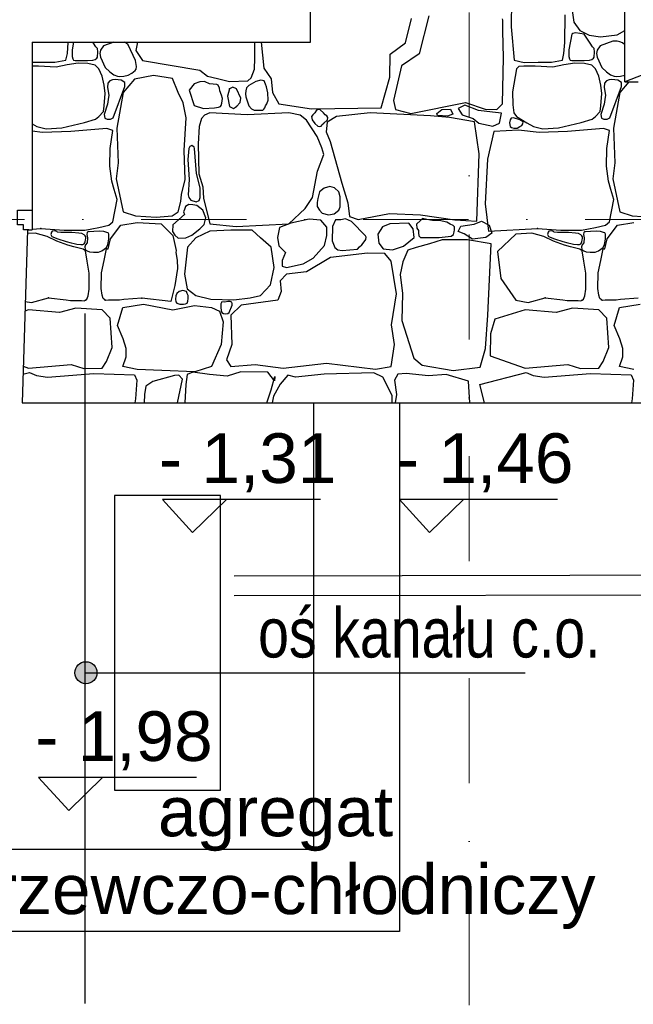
# Model space of a CAD drawing. Header units: millimetres. Extents: x 77315 to 1043159, y -108895 to -47794.
# Tile 24 of 87: x 100610 to 102463, y -107393 to -104418. Entities that reach past the tile are written whole.
import ezdxf

# ---------------------------------------------------------------- set-up
doc = ezdxf.new("R2010")
doc.units = ezdxf.units.MM
doc.header["$MEASUREMENT"] = 0
doc.linetypes.add('Dot & Dashed', pattern=[670.277762, 317.5, -176.388889, 0, -176.388874])
for name, color, linetype in [('_HATCH', 7, 'Continuous'), ('A-DRZWI', 7, 'Continuous'), ('A-WYSOKOSCI', 7, 'Continuous'), ('Koty', 7, 'Continuous'), ('Nowe_0', 7, 'Continuous'), ('Nowe_DRZWI', 7, 'Continuous'), ('Nowe_SCHODY', 7, 'Continuous'), ('opaska', 7, 'Continuous'), ('opisy inne', 7, 'Continuous'), ('OSIE', 7, 'Continuous'), ('podciagi', 7, 'Continuous'), ('SCHODY', 7, 'Continuous'), ('Structural - Bearing', 7, 'Continuous'), ('Structural - Grid', 7, 'Continuous')]:
    doc.layers.add(name, color=color, linetype=linetype)
doc.styles.add('STYL_AUTOMATYCZNY_1', font='arial.ttf')
doc.styles.add('STYL_AUTOMATYCZNY_3', font='arial.ttf', dxfattribs={"width": 0.8})

# ---------------------------------------------------------------- blocks, each defined once
blk = doc.blocks.new('*X25')
at = {"layer": '_HATCH'}
for p, q in [((102095.6, -104358.8), (102094, -104439.7)), ((102277.1, -104382.9), (102283.9, -104424.8)), ((101774.6, -104487.9), (101793.2, -104414)), ((101845.2, -104406.1), (101816.3, -104520.9)), ((102068.6, -104418.9), (102068.4, -104414.9)), ((102069, -104452.8), (102068.6, -104418.9)), ((102256.2, -104486.5), (102257.4, -104402.8)), ((102283.9, -104424.8), (102301.9, -104450)), ((102070.6, -104532.5), (102069, -104452.8)), ((102094, -104439.7), (102102.8, -104539.9)), ((102301.9, -104450), (102330.1, -104464.3)), ((102414.3, -104463.8), (102437.7, -104450)), ((100756.2, -104486.5), (100756.2, -104485.5)), ((100772.7, -104485.5), (100768.3, -104509.2)), ((100832.6, -104488.6), (100830.5, -104485.5)), ((100894.5, -104485.5), (100863.2, -104497)), ((100930.6, -104488), (100924.9, -104485.5)), ((100965.9, -104485.5), (100960.6, -104511.4)), ((101319.6, -104533.9), (101320.1, -104485.5)), ((101339.3, -104485.5), (101347.4, -104564.7)), ((102277.1, -104461.9), (102268.3, -104509.2)), ((102280.3, -104459.8), (102277.1, -104461.9)), ((102288.8, -104457.4), (102280.3, -104459.8)), ((102314.8, -104461.9), (102288.8, -104457.4)), ((102332.6, -104488.6), (102314.8, -104461.9)), ((102330.1, -104464.3), (102364.1, -104469.7)), ((102401.6, -104482.9), (102363.2, -104497)), ((102364.1, -104469.7), (102414.3, -104463.8)), ((102414.2, -104482.4), (102401.6, -104482.9)), ((102422.2, -104484.3), (102414.2, -104482.4)), ((102430.6, -104488), (102422.2, -104484.3)), ((100753.7, -104519.8), (100756.2, -104486.5)), ((100768.3, -104509.2), (100768, -104529.4)), ((100840.2, -104499.4), (100832.6, -104488.6)), ((100844.8, -104504.6), (100840.2, -104499.4)), ((100846.3, -104514.6), (100844.8, -104504.6)), ((100845, -104531), (100846.3, -104514.6)), ((100854.3, -104510.4), (100852.3, -104519.5)), ((100863.2, -104497), (100854.3, -104510.4)), ((100937.5, -104493.6), (100930.6, -104488)), ((100960, -104541.3), (100937.5, -104493.6)), ((100960.6, -104511.4), (100980.8, -104541.1)), ((101728.8, -104521.7), (101774.6, -104487.9)), ((102253.7, -104519.8), (102256.2, -104486.5)), ((102268.3, -104509.2), (102268, -104529.4)), ((102340.2, -104499.4), (102332.6, -104488.6)), ((102344.8, -104504.6), (102340.2, -104499.4)), ((102346.3, -104514.6), (102344.8, -104504.6)), ((102345, -104531), (102346.3, -104514.6)), ((102354.3, -104510.4), (102352.3, -104519.5)), ((102363.2, -104497), (102354.3, -104510.4)), ((102437.5, -104493.6), (102430.6, -104488)), ((102437.5, -104493.8), (102437.5, -104493.6)), ((100715.8, -104546.1), (100749, -104539.9)), ((100749, -104539.9), (100753.7, -104519.8)), ((100768, -104529.4), (100770.6, -104536.5)), ((100770.6, -104536.5), (100772.2, -104540.4)), ((100772.2, -104540.4), (100777.1, -104541.3)), ((100777.1, -104541.3), (100814.8, -104541.3)), ((100814.8, -104541.3), (100830.4, -104540)), ((100830.4, -104540), (100837.6, -104538.2)), ((100837.6, -104538.2), (100843, -104534.3)), ((100843, -104534.3), (100845, -104531)), ((100852.3, -104519.5), (100853.9, -104530.6)), ((100853.9, -104530.6), (100867.7, -104562.6)), ((100962.9, -104559.5), (100960, -104541.3)), ((100980.8, -104541.1), (101154.2, -104570.6)), ((101318.8, -104567.5), (101319.6, -104533.9)), ((101727.2, -104591.5), (101728.8, -104521.7)), ((101816.3, -104520.9), (101762.7, -104556.8)), ((102068.1, -104671.6), (102070.6, -104532.5)), ((102102.8, -104539.9), (102133.2, -104546.8)), ((102215.8, -104546.1), (102249, -104539.9)), ((102249, -104539.9), (102253.7, -104519.8)), ((102268, -104529.4), (102270.6, -104536.5)), ((102270.6, -104536.5), (102272.2, -104540.4)), ((102272.2, -104540.4), (102277.1, -104541.3)), ((102277.1, -104541.3), (102314.8, -104541.3)), ((102314.8, -104541.3), (102330.4, -104540)), ((102330.4, -104540), (102337.6, -104538.2)), ((102337.6, -104538.2), (102343, -104534.3)), ((102343, -104534.3), (102345, -104531)), ((102352.3, -104519.5), (102353.9, -104530.6)), ((102353.9, -104530.6), (102367.7, -104562.6)), ((100647.3, -104546.6), (100675.6, -104546.2)), ((100666.7, -104558.1), (100647.3, -104558.4)), ((100719.7, -104561.4), (100666.7, -104558.1)), ((100675.6, -104546.2), (100715.8, -104546.1)), ((100753, -104554.1), (100719.7, -104561.4)), ((100786.9, -104549.4), (100753, -104554.1)), ((100815.4, -104549.9), (100786.9, -104549.4)), ((100837.4, -104554.8), (100815.4, -104549.9)), ((100849.3, -104566.1), (100837.4, -104554.8)), ((100859.1, -104588.9), (100849.3, -104566.1)), ((100867.7, -104562.6), (100882.4, -104575.3)), ((100948.9, -104579.9), (100959, -104571.7)), ((100959, -104571.7), (100961.8, -104567.3)), ((100961.8, -104567.3), (100962.9, -104559.5)), ((101154.2, -104570.6), (101177.1, -104588.8)), ((101308.8, -104593.7), (101318.8, -104567.5)), ((101347.4, -104564.7), (101368.9, -104596.4)), ((101762.7, -104556.8), (101739.1, -104662.1)), ((102110.6, -104566.1), (102098.6, -104635.9)), ((102116.9, -104559.2), (102110.6, -104566.1)), ((102131.9, -104558.6), (102116.9, -104559.2)), ((102166.7, -104558.1), (102131.9, -104558.6)), ((102133.2, -104546.8), (102175.6, -104546.2)), ((102219.7, -104561.4), (102166.7, -104558.1)), ((102175.6, -104546.2), (102215.8, -104546.1)), ((102253, -104554.1), (102219.7, -104561.4)), ((102286.9, -104549.4), (102253, -104554.1)), ((102315.4, -104549.9), (102286.9, -104549.4)), ((102337.4, -104554.8), (102315.4, -104549.9)), ((102349.3, -104566.1), (102337.4, -104554.8)), ((102359.1, -104588.9), (102349.3, -104566.1)), ((102367.7, -104562.6), (102382.4, -104575.3)), ((100864.7, -104615.6), (100859.1, -104588.9)), ((100881.7, -104602.9), (100876.5, -104610.1)), ((100890.5, -104599.3), (100881.7, -104602.9)), ((100882.4, -104575.3), (100894, -104584.3)), ((100898.4, -104598.3), (100890.5, -104599.3)), ((100894, -104584.3), (100905.3, -104588.5)), ((100916, -104600.2), (100898.4, -104598.3)), ((100905.3, -104588.5), (100912.3, -104589)), ((100912.3, -104589), (100924.4, -104588.1)), ((100927.3, -104607.7), (100916, -104600.2)), ((100956.5, -104597.7), (100922.2, -104638.1)), ((100924.4, -104588.1), (100937, -104585.1)), ((100937, -104585.1), (100948.9, -104579.9)), ((101014.3, -104586.9), (100956.5, -104597.7)), ((101071.2, -104596), (101014.3, -104586.9)), ((101088.2, -104638.1), (101071.2, -104596)), ((101167.4, -104604.3), (101154.1, -104605.3)), ((101170.3, -104605.6), (101167.4, -104604.3)), ((101177.1, -104588.8), (101206.8, -104595.7)), ((101206.8, -104595.7), (101243.5, -104604.1)), ((101243.5, -104604.1), (101298.7, -104602.2)), ((101298.7, -104602.2), (101308.8, -104593.7)), ((101323.2, -104604.2), (101302, -104616.7)), ((101337.8, -104601), (101323.2, -104604.2)), ((101348.1, -104602.4), (101337.8, -104601)), ((101352.3, -104612.5), (101348.1, -104602.4)), ((101368.9, -104596.4), (101373, -104638.1)), ((101701.2, -104683.9), (101727.2, -104591.5)), ((102364.7, -104615.6), (102359.1, -104588.9)), ((102381.7, -104602.9), (102376.5, -104610.1)), ((102390.5, -104599.3), (102381.7, -104602.9)), ((102382.4, -104575.3), (102394, -104584.3)), ((102398.4, -104598.3), (102390.5, -104599.3)), ((102394, -104584.3), (102405.3, -104588.5)), ((102416, -104600.2), (102398.4, -104598.3)), ((102405.3, -104588.5), (102412.3, -104589)), ((102412.3, -104589), (102424.4, -104588.1)), ((102427.3, -104607.7), (102416, -104600.2)), ((102424.4, -104588.1), (102437, -104585.1)), ((102437, -104585.1), (102437.3, -104584.9)), ((100867.8, -104640.9), (100864.7, -104615.6)), ((100876.5, -104610.1), (100875.4, -104622.9)), ((100875.4, -104622.9), (100879.2, -104646.2)), ((100892.5, -104714.5), (100927.1, -104619.4)), ((100927.1, -104619.4), (100927.8, -104612.3)), ((100927.8, -104612.3), (100927.3, -104607.7)), ((101136.5, -104611.3), (101121.2, -104630.7)), ((101121.2, -104630.7), (101136.5, -104676.9)), ((101154.1, -104605.3), (101136.5, -104611.3)), ((101183.5, -104611.3), (101170.3, -104605.6)), ((101205.1, -104613.8), (101183.5, -104611.3)), ((101209.1, -104615.8), (101205.1, -104613.8)), ((101213, -104625), (101209.1, -104615.8)), ((101214.5, -104632.8), (101213, -104625)), ((101219.7, -104646.3), (101214.5, -104632.8)), ((101243, -104627), (101237.6, -104648.9)), ((101253.1, -104621.6), (101243, -104627)), ((101264.8, -104627), (101253.1, -104621.6)), ((101278, -104655.1), (101264.8, -104627)), ((101292.6, -104632.7), (101291.3, -104641.5)), ((101295.2, -104623.8), (101292.6, -104632.7)), ((101302, -104616.7), (101295.2, -104623.8)), ((101355.3, -104620.3), (101352.3, -104612.5)), ((101358.8, -104639.1), (101355.3, -104620.3)), ((102367.8, -104640.9), (102364.7, -104615.6)), ((102376.5, -104610.1), (102375.4, -104622.9)), ((102375.4, -104622.9), (102379.2, -104646.2)), ((102392.5, -104714.5), (102427.1, -104619.4)), ((102449.8, -104605.5), (102422.2, -104638.1)), ((102427.1, -104619.4), (102427.8, -104612.3)), ((102427.8, -104612.3), (102427.3, -104607.7)), ((100865.2, -104677.8), (100867.8, -104640.9)), ((100877.3, -104658.6), (100874.7, -104672.9)), ((100879.2, -104646.2), (100877.3, -104658.6)), ((100922.2, -104638.1), (100902.8, -104745.5)), ((101103.4, -104669.1), (101088.2, -104638.1)), ((101222.3, -104656.3), (101219.7, -104646.3)), ((101220.1, -104670.3), (101222.3, -104656.3)), ((101237.6, -104648.9), (101243, -104680.6)), ((101276, -104668.3), (101278, -104655.1)), ((101291.3, -104641.5), (101292.9, -104651.3)), ((101292.9, -104651.3), (101302, -104678.6)), ((101356, -104672.2), (101359.8, -104661.3)), ((101359.8, -104661.3), (101358.8, -104639.1)), ((101373, -104638.1), (101392.4, -104672)), ((101739.1, -104662.1), (101745.3, -104688.9)), ((102098.6, -104635.9), (102099.1, -104675.5)), ((102365.2, -104677.8), (102367.8, -104640.9)), ((102377.3, -104658.6), (102374.7, -104672.9)), ((102379.2, -104646.2), (102377.3, -104658.6)), ((102422.2, -104638.1), (102402.8, -104745.5)), ((100862.6, -104695.3), (100865.2, -104677.8)), ((100874.7, -104672.9), (100864.5, -104704.3)), ((101112.9, -104714.5), (101103.4, -104669.1)), ((101136.5, -104676.9), (101164.5, -104686.4)), ((101164.5, -104686.4), (101198.4, -104684.4)), ((101198.4, -104684.4), (101210.3, -104682.3)), ((101210.3, -104682.3), (101216.1, -104680)), ((101216.1, -104680), (101217.8, -104676.9)), ((101217.8, -104676.9), (101220.1, -104670.3)), ((101243, -104680.6), (101256, -104686.1)), ((101256, -104686.1), (101264.8, -104680.6)), ((101264.8, -104680.6), (101276, -104668.3)), ((101302, -104678.6), (101309.7, -104686.9)), ((101309.7, -104686.9), (101318.4, -104691.6)), ((101318.4, -104691.6), (101330.8, -104691.7)), ((101330.8, -104691.7), (101344.5, -104691.4)), ((101344.5, -104691.4), (101347.3, -104688.1)), ((101347.3, -104688.1), (101350.3, -104684.1)), ((101350.3, -104684.1), (101352.3, -104678.6)), ((101352.3, -104678.6), (101356, -104672.2)), ((101392.4, -104672), (101491, -104687.3)), ((101491, -104687.3), (101701.2, -104683.9)), ((101506.5, -104691.7), (101501, -104698.8)), ((101511.8, -104689.5), (101506.5, -104691.7)), ((101517.1, -104690.6), (101511.8, -104689.5)), ((101527.8, -104698.8), (101517.1, -104690.6)), ((101745.3, -104688.9), (101790.7, -104701.3)), ((101790.7, -104701.3), (101955.9, -104668.3)), ((101869.5, -104701.7), (101884.7, -104689.4)), ((101884.7, -104689.4), (101911.2, -104688.4)), ((101911.2, -104688.4), (101918, -104703.1)), ((101954.3, -104676.2), (101934.2, -104686.5)), ((101934.2, -104686.5), (101946, -104705.1)), ((101995.6, -104691.9), (101954.3, -104676.2)), ((101955.9, -104668.3), (102015.3, -104688.1)), ((102037.8, -104697.7), (101995.6, -104691.9)), ((102015.3, -104688.1), (102050.8, -104688.9)), ((102050.8, -104688.9), (102068.1, -104671.6)), ((102099.1, -104675.5), (102102.4, -104698.8)), ((102362.6, -104695.3), (102365.2, -104677.8)), ((102374.7, -104672.9), (102364.5, -104704.3)), ((100805.8, -104728.6), (100838.3, -104718.1)), ((100838.3, -104718.1), (100849.3, -104710.3)), ((100849.3, -104710.3), (100862.6, -104695.3)), ((100864.5, -104704.3), (100866.8, -104714.9)), ((100866.8, -104714.9), (100873.9, -104718.7)), ((100873.9, -104718.7), (100884.2, -104718.2)), ((100884.2, -104718.2), (100892.5, -104714.5)), ((101106.7, -104813.2), (101112.9, -104714.5)), ((101159.2, -104716.1), (101152.1, -104740.9)), ((101167.8, -104706.2), (101159.2, -104716.1)), ((101184.3, -104698.8), (101167.8, -104706.2)), ((101296.6, -104705), (101184.3, -104698.8)), ((101422.4, -104698.8), (101296.6, -104705)), ((101456.8, -104706.2), (101422.4, -104698.8)), ((101475.8, -104721.1), (101456.8, -104706.2)), ((101508.4, -104771), (101475.8, -104721.1)), ((101495, -104704.9), (101491.5, -104710.4)), ((101491.5, -104710.4), (101493.3, -104720.8)), ((101493.3, -104720.8), (101501, -104731.8)), ((101501, -104698.8), (101495, -104704.9)), ((101532.4, -104705.3), (101527.8, -104698.8)), ((101527.8, -104731.8), (101539.6, -104720.4)), ((101537.3, -104707.9), (101532.4, -104705.3)), ((101540.4, -104713.2), (101537.3, -104707.9)), ((101566.2, -104710.8), (101538.5, -104727.3)), ((101539.6, -104720.4), (101540.4, -104713.2)), ((101668.1, -104698.8), (101566.2, -104710.8)), ((101850.2, -104707.9), (101668.1, -104698.8)), ((101908.4, -104713.3), (101850.2, -104707.9)), ((101871.9, -104707.1), (101869.5, -104701.7)), ((101901.9, -104709.5), (101871.9, -104707.1)), ((101918, -104703.1), (101901.9, -104709.5)), ((101983, -104726.4), (101908.4, -104713.3)), ((101946, -104705.1), (101978.9, -104715.9)), ((101978.9, -104715.9), (101996.1, -104730.6)), ((102065.2, -104700.7), (102037.8, -104697.7)), ((102058.9, -104730.6), (102065.2, -104700.7)), ((102091.5, -104720.5), (102088.7, -104729.7)), ((102094.3, -104715.4), (102091.5, -104720.5)), ((102101, -104714.3), (102094.3, -104715.4)), ((102120.5, -104720.5), (102101, -104714.3)), ((102102.4, -104698.8), (102110.6, -104710.3)), ((102110.6, -104710.3), (102141.2, -104729.5)), ((102129.9, -104726.5), (102120.5, -104720.5)), ((102305.8, -104728.6), (102338.3, -104718.1)), ((102338.3, -104718.1), (102349.3, -104710.3)), ((102349.3, -104710.3), (102362.6, -104695.3)), ((102364.5, -104704.3), (102366.8, -104714.9)), ((102366.8, -104714.9), (102373.9, -104718.7)), ((102373.9, -104718.7), (102384.2, -104718.2)), ((102384.2, -104718.2), (102392.5, -104714.5)), ((100647.3, -104732.8), (100661.6, -104740.7)), ((100661.6, -104740.7), (100690.1, -104747.3)), ((100690.1, -104747.3), (100736.6, -104744.7)), ((100736.6, -104744.7), (100771.5, -104736.1)), ((100873.3, -104746.3), (100764.6, -104755.7)), ((100771.5, -104736.1), (100805.8, -104728.6)), ((100891.5, -104753.1), (100873.3, -104746.3)), ((100883, -104806.6), (100891.5, -104753.1)), ((100902.8, -104745.5), (100906.9, -104850.7)), ((101152.1, -104740.9), (101149.3, -104792.9)), ((101501, -104731.8), (101510.3, -104739.2)), ((101510.3, -104739.2), (101515, -104740.6)), ((101515, -104740.6), (101519.9, -104739.1)), ((101519.9, -104739.1), (101523.3, -104735.6)), ((101523.3, -104735.6), (101527.8, -104731.8)), ((101538.5, -104727.3), (101535.6, -104756.6)), ((101998, -104823.5), (101983, -104726.4)), ((101996.1, -104730.6), (102039.2, -104739.4)), ((102039.2, -104739.4), (102058.9, -104730.6)), ((102116.5, -104751.6), (102041.8, -104756.1)), ((102088.7, -104729.7), (102091.5, -104740.7)), ((102091.5, -104740.7), (102095.5, -104743.6)), ((102095.5, -104743.6), (102102.2, -104745.2)), ((102102.2, -104745.2), (102112.1, -104745.7)), ((102112.1, -104745.7), (102120.5, -104740.7)), ((102178.7, -104758.5), (102116.5, -104751.6)), ((102120.5, -104740.7), (102126.6, -104737.2)), ((102126.6, -104737.2), (102129.4, -104732.6)), ((102129.4, -104732.6), (102129.9, -104726.5)), ((102141.2, -104729.5), (102161.6, -104740.7)), ((102161.6, -104740.7), (102190.1, -104747.3)), ((102190.1, -104747.3), (102236.6, -104744.7)), ((102236.6, -104744.7), (102271.5, -104736.1)), ((102373.3, -104746.3), (102264.6, -104755.7)), ((102271.5, -104736.1), (102305.8, -104728.6)), ((102391.5, -104753.1), (102373.3, -104746.3)), ((102383, -104806.6), (102391.5, -104753.1)), ((102402.8, -104745.5), (102406.9, -104850.7)), ((100678.7, -104758.5), (100647.3, -104755)), ((100764.6, -104755.7), (100678.7, -104758.5)), ((101522.8, -104804.9), (101508.4, -104771)), ((101535.6, -104756.6), (101547.4, -104785.9)), ((102041.8, -104756.1), (102022.4, -104839)), ((102264.6, -104755.7), (102178.7, -104758.5)), ((100882.1, -104860.8), (100883, -104806.6)), ((101120.4, -104806.6), (101117.3, -104840.2)), ((101123.5, -104800.7), (101120.4, -104806.6)), ((101130.1, -104798.3), (101123.5, -104800.7)), ((101136.4, -104802.5), (101130.1, -104798.3)), ((101138.1, -104806.6), (101136.4, -104802.5)), ((101143.4, -104882.3), (101138.1, -104806.6)), ((101149.3, -104792.9), (101151.3, -104883.3)), ((101528.6, -104824.7), (101522.8, -104804.9)), ((101547.4, -104785.9), (101583.1, -104912.2)), ((102382.1, -104860.8), (102383, -104806.6)), ((101110, -104900.7), (101106.7, -104813.2)), ((101117.3, -104840.2), (101121.9, -104901)), ((101509.6, -104875.5), (101528.6, -104824.7)), ((101990.1, -105026.2), (101998, -104823.5)), ((102022.4, -104839), (102015.9, -104974.7)), ((100888.5, -104906.1), (100882.1, -104860.8)), ((100906.9, -104850.7), (100901.2, -104898.2)), ((102388.5, -104906.1), (102382.1, -104860.8)), ((102406.9, -104850.7), (102401.2, -104898.2)), ((100901.2, -104898.2), (100922.2, -104998.1)), ((101098.9, -104945.7), (101110, -104900.7)), ((101121.9, -104901), (101118.3, -104947)), ((101154.7, -104925.7), (101143.4, -104882.3)), ((101151.3, -104883.3), (101162.5, -104923)), ((101493.9, -104954.7), (101509.6, -104875.5)), ((102401.2, -104898.2), (102422.2, -104998.1)), ((100895.5, -104931.4), (100888.5, -104906.1)), ((100904.4, -104961.4), (100895.5, -104931.4)), ((101154.5, -104954.7), (101154.7, -104925.7)), ((101162.5, -104923), (101164.5, -104957.2)), ((101529.4, -104926.4), (101514.8, -104938.3)), ((101546.4, -104921.5), (101529.4, -104926.4)), ((101560.2, -104925.7), (101546.4, -104921.5)), ((101573.5, -104938.3), (101560.2, -104925.7)), ((101583.1, -104912.2), (101600.4, -104971.7)), ((102395.5, -104931.4), (102388.5, -104906.1)), ((102404.4, -104961.4), (102395.5, -104931.4)), ((100891.5, -105028.7), (100904.4, -104961.4)), ((101096.8, -104967.1), (101098.9, -104945.7)), ((101118.3, -104947), (101120.4, -104954.7)), ((101120.4, -104954.7), (101126.5, -104963.3)), ((101151.6, -104964.1), (101154.5, -104954.7)), ((101164.5, -104957.2), (101184.3, -105034.4)), ((101471.6, -104988.2), (101493.9, -104954.7)), ((101510.1, -104957.8), (101508.2, -104969.9)), ((101514.8, -104938.3), (101510.1, -104957.8)), ((101577.3, -104952.7), (101573.5, -104938.3)), ((101577.8, -104968.3), (101577.3, -104952.7)), ((102391.5, -105028.7), (102404.4, -104961.4)), ((101088.2, -104998.1), (101096.8, -104967.1)), ((101110.3, -104982.5), (101107.3, -104991.5)), ((101120.4, -104975.9), (101110.3, -104982.5)), ((101132.7, -104977.4), (101120.4, -104975.9)), ((101126.5, -104963.3), (101143.1, -104968.4)), ((101144.4, -104979.3), (101132.7, -104977.4)), ((101143.1, -104968.4), (101151.6, -104964.1)), ((101162.8, -104993.1), (101144.4, -104979.3)), ((101422.4, -105034.4), (101471.6, -104988.2)), ((101508.2, -104969.9), (101508, -104982.3)), ((101508, -104982.3), (101514.8, -104993.5)), ((101573.5, -104993.5), (101577.9, -104983.3)), ((101577.9, -104983.3), (101577.8, -104968.3)), ((101600.4, -104971.7), (101606.2, -105012.5)), ((102015.9, -104974.7), (102025.9, -105056.4)), ((100922.2, -104998.1), (100959.4, -105010.9)), ((100959.4, -105010.9), (101022.1, -105014.6)), ((101022.1, -105014.6), (101070, -105010.9)), ((101070, -105010.9), (101088.2, -104998.1)), ((101107.3, -105006.8), (101072.7, -105037.5)), ((101107.3, -104991.5), (101105, -104998.6)), ((101105, -104998.6), (101107.3, -105006.8)), ((101171.7, -105016.5), (101162.8, -104993.1)), ((101167, -105036.6), (101171.7, -105016.5)), ((101484, -105020.8), (101429.1, -105032.4)), ((101519.1, -105023.7), (101484, -105020.8)), ((101514.8, -104993.5), (101523.5, -105002.9)), ((101523.5, -105002.9), (101542.1, -105007.5)), ((101542.1, -105007.5), (101559.8, -105004.1)), ((101559.8, -105004.1), (101573.5, -104993.5)), ((101594.3, -105019.3), (101579.9, -105023)), ((101611.6, -105027.8), (101594.3, -105019.3)), ((101606.2, -105012.5), (101632.2, -105021.2)), ((101632.2, -105021.2), (101726.3, -105003.9)), ((101726.3, -105003.9), (101820, -105007.2)), ((101820, -105007.2), (101923.7, -105022.9)), ((101826, -105018.5), (101820, -105024.1)), ((101839, -105021.5), (101826, -105018.5)), ((102422.2, -104998.1), (102459.4, -105010.9)), ((102459.4, -105010.9), (102521.7, -105014.6)), ((100647.3, -105050.3), (100673.7, -105048.9)), ((100673.7, -105048.9), (100744, -105054.2)), ((100806.8, -105054.2), (100848.5, -105045.9)), ((100848.5, -105045.9), (100878.8, -105038.7)), ((100878.8, -105038.7), (100891.5, -105028.7)), ((100883.7, -105080.1), (100915.2, -105039)), ((100915.2, -105039), (100965.1, -105031.1)), ((100965.1, -105031.1), (101037, -105034.4)), ((101037, -105034.4), (101071.9, -105069.5)), ((101072.7, -105037.5), (101071.7, -105057.8)), ((101129.3, -105068.4), (101153.7, -105049.6)), ((101153.7, -105049.6), (101167, -105036.6)), ((101184.3, -105034.4), (101263.2, -105042.7)), ((101263.2, -105042.7), (101422.4, -105034.4)), ((101394.9, -105046), (101388.6, -105075.9)), ((101429.1, -105032.4), (101394.9, -105046)), ((101537.7, -105045.1), (101519.1, -105023.7)), ((101537.3, -105069.9), (101537.7, -105045.1)), ((101554.4, -105043.1), (101553.8, -105085.6)), ((101563.7, -105022.4), (101554.4, -105043.1)), ((101579.9, -105023), (101563.7, -105022.4)), ((101654.5, -105070.7), (101611.6, -105027.8)), ((101705.7, -105043.9), (101691.9, -105066.2)), ((101727.2, -105034.8), (101705.7, -105043.9)), ((101785, -105032.4), (101727.2, -105034.8)), ((101798.6, -105050.1), (101785, -105032.4)), ((101800.9, -105076.1), (101798.6, -105050.1)), ((101820, -105024.1), (101808.5, -105036)), ((101808.5, -105036), (101809.5, -105047.9)), ((101809.5, -105047.9), (101814.3, -105054.8)), ((101856.8, -105024.4), (101839, -105021.5)), ((101877, -105024.1), (101856.8, -105024.4)), ((101899.9, -105030.1), (101877, -105024.1)), ((101909.7, -105035.6), (101899.9, -105030.1)), ((101919, -105040.1), (101909.7, -105035.6)), ((101922.5, -105044), (101919, -105040.1)), ((101922.6, -105052.5), (101922.5, -105044)), ((101923.7, -105022.9), (101990.1, -105026.2)), ((101934.3, -105057.9), (101942.1, -105041.6)), ((101942.1, -105041.6), (101982.4, -105035.6)), ((101982.4, -105035.6), (102004.1, -105026.6)), ((102004.1, -105026.6), (102028.2, -105038.6)), ((102025.9, -105056.4), (102173.7, -105048.9)), ((102028.2, -105038.6), (102036, -105063.3)), ((102173.7, -105048.9), (102244, -105054.2)), ((102306.8, -105054.2), (102348.5, -105045.9)), ((102348.5, -105045.9), (102378.8, -105038.7)), ((102378.8, -105038.7), (102391.5, -105028.7)), ((102383.7, -105080.1), (102415.2, -105039)), ((102415.2, -105039), (102465.1, -105031.1)), ((100656.8, -105062.9), (100633, -105064.2)), ((100693.1, -105072.7), (100656.8, -105062.9)), ((100721.7, -105087.4), (100693.1, -105072.7)), ((100705.4, -105059.8), (100704.3, -105066.4)), ((100704.3, -105066.4), (100707.1, -105072.7)), ((100708.3, -105056.5), (100705.4, -105059.8)), ((100707.1, -105072.7), (100725.1, -105080.2)), ((100714.3, -105055.9), (100708.3, -105056.5)), ((100718.6, -105056.7), (100714.3, -105055.9)), ((100721.9, -105058.3), (100718.6, -105056.7)), ((100723.6, -105060.2), (100721.9, -105058.3)), ((100734.4, -105061.1), (100723.6, -105060.2)), ((100725.1, -105080.2), (100750.1, -105088.3)), ((100767.6, -105061), (100734.4, -105061.1)), ((100744, -105054.2), (100806.8, -105054.2)), ((100788.8, -105062.9), (100767.6, -105061)), ((100797.2, -105064.3), (100788.8, -105062.9)), ((100804.9, -105067.9), (100797.2, -105064.3)), ((100807.9, -105070.7), (100804.9, -105067.9)), ((100809.8, -105074.4), (100807.9, -105070.7)), ((100808.9, -105083), (100809.3, -105078.6)), ((100809.3, -105078.6), (100809.8, -105074.4)), ((100813.3, -105061), (100812.9, -105067.3)), ((100812.9, -105067.3), (100814.8, -105077.4)), ((100816.4, -105058), (100813.3, -105061)), ((100814.8, -105077.4), (100813.8, -105092.3)), ((100820.1, -105058.4), (100816.4, -105058)), ((100833.4, -105057.4), (100820.1, -105058.4)), ((100852, -105056.6), (100833.4, -105057.4)), ((100864.2, -105057.7), (100852, -105056.6)), ((100873.3, -105061), (100864.2, -105057.7)), ((100877.3, -105061.5), (100873.3, -105061)), ((100879.3, -105066), (100877.3, -105061.5)), ((100877.4, -105109.9), (100883.7, -105080.1)), ((100878.7, -105081), (100879.3, -105066)), ((101071.7, -105057.8), (101078.8, -105068.8)), ((101071.9, -105069.5), (101082.6, -105115.1)), ((101078.8, -105068.8), (101088.8, -105078.3)), ((101088.8, -105078.3), (101111.7, -105076.5)), ((101111.7, -105076.5), (101129.3, -105068.4)), ((101142.2, -105076.5), (101117.1, -105105)), ((101184.3, -105057.1), (101142.2, -105076.5)), ((101247.1, -105053.8), (101184.3, -105057.1)), ((101311.5, -105054.2), (101247.1, -105053.8)), ((101337.1, -105076.5), (101311.5, -105054.2)), ((101369.3, -105105.4), (101337.1, -105076.5)), ((101388.6, -105075.9), (101392, -105100.9)), ((101530.1, -105100.6), (101537.3, -105069.9)), ((101656.1, -105075.1), (101654.5, -105070.7)), ((101655.1, -105082.1), (101656.1, -105075.1)), ((101691.9, -105066.2), (101694.6, -105093)), ((101768.9, -105101.7), (101800.9, -105076.1)), ((101814.3, -105054.8), (101814.1, -105062.1)), ((101814.1, -105062.1), (101815, -105070.5)), ((101815, -105070.5), (101820, -105076.1)), ((101820, -105076.1), (101877, -105076.1)), ((101877, -105076.1), (101913.3, -105071.6)), ((101913.3, -105071.6), (101919.8, -105067.2)), ((101919.8, -105067.2), (101921.7, -105059.2)), ((101921.7, -105059.2), (101922.6, -105052.5)), ((101951.7, -105065.1), (101934.3, -105057.9)), ((101977, -105080.7), (101951.7, -105065.1)), ((102017.3, -105075.9), (101977, -105080.7)), ((102036, -105063.3), (102017.3, -105075.9)), ((102108.2, -105065.6), (102052.7, -105118.4)), ((102156.8, -105062.9), (102108.2, -105065.6)), ((102193.1, -105072.7), (102156.8, -105062.9)), ((102221.7, -105087.4), (102193.1, -105072.7)), ((102205.4, -105059.8), (102204.3, -105066.4)), ((102204.3, -105066.4), (102207.1, -105072.7)), ((102208.3, -105056.5), (102205.4, -105059.8)), ((102207.1, -105072.7), (102225.1, -105080.2)), ((102214.3, -105055.9), (102208.3, -105056.5)), ((102218.6, -105056.7), (102214.3, -105055.9)), ((102221.9, -105058.3), (102218.6, -105056.7)), ((102223.6, -105060.2), (102221.9, -105058.3)), ((102234.4, -105061.1), (102223.6, -105060.2)), ((102225.1, -105080.2), (102250.1, -105088.3)), ((102267.6, -105061), (102234.4, -105061.1)), ((102244, -105054.2), (102306.8, -105054.2)), ((102288.8, -105062.9), (102267.6, -105061)), ((102297.2, -105064.3), (102288.8, -105062.9)), ((102304.9, -105067.9), (102297.2, -105064.3)), ((102307.9, -105070.7), (102304.9, -105067.9)), ((102309.8, -105074.4), (102307.9, -105070.7)), ((102308.9, -105083), (102309.3, -105078.6)), ((102309.3, -105078.6), (102309.8, -105074.4)), ((102313.3, -105061), (102312.9, -105067.3)), ((102312.9, -105067.3), (102314.8, -105077.4)), ((102316.4, -105058), (102313.3, -105061)), ((102314.8, -105077.4), (102313.8, -105092.3)), ((102320.1, -105058.4), (102316.4, -105058)), ((102333.4, -105057.4), (102320.1, -105058.4)), ((102352, -105056.6), (102333.4, -105057.4)), ((102364.2, -105057.7), (102352, -105056.6)), ((102373.3, -105061), (102364.2, -105057.7)), ((102377.3, -105061.5), (102373.3, -105061)), ((102379.3, -105066), (102377.3, -105061.5)), ((102377.4, -105109.9), (102383.7, -105080.1)), ((102378.7, -105081), (102379.3, -105066)), ((100755, -105098.8), (100721.7, -105087.4)), ((100750.1, -105088.3), (100765.2, -105092.3)), ((100773.3, -105104.4), (100755, -105098.8)), ((100765.2, -105092.3), (100774.7, -105094)), ((100793.1, -105109.6), (100773.3, -105104.4)), ((100774.7, -105094), (100782.4, -105096.5)), ((100782.4, -105096.5), (100794.9, -105097.6)), ((100801.6, -105111.3), (100793.1, -105109.6)), ((100794.9, -105097.6), (100800.6, -105097.2)), ((100800.6, -105097.2), (100804.9, -105095.1)), ((100804.9, -105095.1), (100807, -105092.4)), ((100809, -105098), (100806.3, -105104.6)), ((100806.3, -105104.6), (100807.7, -105111.8)), ((100807, -105092.4), (100807.8, -105088.6)), ((100807.8, -105088.6), (100808.9, -105083)), ((100813.8, -105092.3), (100809, -105098)), ((100858, -105116.7), (100872, -105105.8)), ((100872, -105105.8), (100876, -105097.5)), ((100872.4, -105110.4), (100877.4, -105109.9)), ((100876, -105097.5), (100878.7, -105081)), ((101117.1, -105105), (101107.1, -105187.2)), ((101377.9, -105166.9), (101369.3, -105105.4)), ((101392, -105100.9), (101412.6, -105121.1)), ((101496, -105138.4), (101530.1, -105100.6)), ((101553.8, -105085.6), (101561.3, -105106.4)), ((101561.3, -105106.4), (101570.9, -105113.4)), ((101630.2, -105111.3), (101636.5, -105104.3)), ((101636.4, -105104.6), (101643.4, -105098.4)), ((101643.4, -105098.4), (101650.3, -105089.1)), ((101650.3, -105089.1), (101655.1, -105082.1)), ((101694.6, -105093), (101707.8, -105110)), ((101707.8, -105110), (101736.2, -105112.8)), ((101736.2, -105112.8), (101768.9, -105101.7)), ((101807.7, -105106.2), (101782, -105114)), ((101847.7, -105094.7), (101807.7, -105106.2)), ((101885.7, -105083.1), (101847.7, -105094.7)), ((101924.1, -105083.1), (101885.7, -105083.1)), ((101962.5, -105083.1), (101924.1, -105083.1)), ((102033.4, -105094.8), (101962.5, -105083.1)), ((102024, -105310.9), (102033.4, -105094.8)), ((102255, -105098.8), (102221.7, -105087.4)), ((102250.1, -105088.3), (102265.2, -105092.3)), ((102273.3, -105104.4), (102255, -105098.8)), ((102265.2, -105092.3), (102274.7, -105094)), ((102293.1, -105109.6), (102273.3, -105104.4)), ((102274.7, -105094), (102282.4, -105096.5)), ((102282.4, -105096.5), (102294.9, -105097.6)), ((102301.6, -105111.3), (102293.1, -105109.6)), ((102294.9, -105097.6), (102300.6, -105097.2)), ((102300.6, -105097.2), (102304.9, -105095.1)), ((102304.9, -105095.1), (102307, -105092.4)), ((102309, -105098), (102306.3, -105104.6)), ((102306.3, -105104.6), (102307.7, -105111.8)), ((102307, -105092.4), (102307.8, -105088.6)), ((102307.8, -105088.6), (102308.9, -105083)), ((102313.8, -105092.3), (102309, -105098)), ((102358, -105116.7), (102372, -105105.8)), ((102372, -105105.8), (102376, -105097.5)), ((102372.4, -105110.4), (102377.4, -105109.9)), ((102376, -105097.5), (102378.7, -105081)), ((100808.2, -105116.7), (100801.6, -105111.3)), ((100807.7, -105111.8), (100813.3, -105116.7)), ((100813.3, -105147.4), (100808.2, -105116.7)), ((100813.3, -105116.7), (100820.7, -105118.9)), ((100820.7, -105118.9), (100832.4, -105120)), ((100832.4, -105120), (100847.8, -105119.8)), ((100847.8, -105119.8), (100858, -105116.7)), ((100864.6, -105145.7), (100870.6, -105115.1)), ((100870.6, -105115.1), (100872.4, -105110.4)), ((101082.6, -105115.1), (101081.8, -105121.4)), ((101081.8, -105121.4), (101085.8, -105144.9)), ((101412.6, -105121.1), (101402.3, -105145.5)), ((101466.3, -105155.4), (101496, -105138.4)), ((101548.4, -105136), (101476.2, -105179.7)), ((101660.7, -105123.6), (101548.4, -105136)), ((101570.9, -105113.4), (101583.9, -105115.7)), ((101583.9, -105115.7), (101630.2, -105111.3)), ((101712.3, -105124.4), (101660.7, -105123.6)), ((101731.3, -105147.4), (101712.3, -105124.4)), ((101782, -105114), (101766.9, -105149.8)), ((102052.7, -105118.4), (102062.5, -105200.2)), ((102308.2, -105116.7), (102301.6, -105111.3)), ((102307.7, -105111.8), (102313.3, -105116.7)), ((102313.3, -105147.4), (102308.2, -105116.7)), ((102313.3, -105116.7), (102320.7, -105118.9)), ((102320.7, -105118.9), (102332.4, -105120)), ((102332.4, -105120), (102347.8, -105119.8)), ((102347.8, -105119.8), (102358, -105116.7)), ((102364.6, -105145.7), (102370.6, -105115.1)), ((102370.6, -105115.1), (102372.4, -105110.4)), ((100820, -105184.2), (100813.3, -105147.4)), ((100857, -105182.3), (100864.6, -105145.7)), ((101086.1, -105169.6), (101078.5, -105221.1)), ((101085.8, -105144.9), (101086.1, -105169.6)), ((101366.8, -105219.3), (101377.9, -105166.9)), ((101402.3, -105145.5), (101402.7, -105162.8)), ((101402.7, -105162.8), (101415.9, -105166.5)), ((101415.9, -105166.5), (101466.3, -105155.4)), ((101747.4, -105245.8), (101731.3, -105147.4)), ((101766.9, -105149.8), (101759.4, -105187.5)), ((102320, -105184.2), (102313.3, -105147.4)), ((102357, -105182.3), (102364.6, -105145.7)), ((100820, -105232.3), (100820, -105184.2)), ((100855.7, -105230.4), (100857, -105182.3)), ((101107.1, -105187.2), (101115.8, -105231.3)), ((101415.9, -105186.7), (101396.5, -105206.6)), ((101476.2, -105179.7), (101415.9, -105186.7)), ((101759.4, -105187.5), (101765.9, -105245.5)), ((102320, -105232.3), (102320, -105184.2)), ((102355.7, -105230.4), (102357, -105182.3)), ((101078.5, -105221.1), (101066.5, -105269.4)), ((101337.1, -105251.5), (101366.8, -105219.3)), ((101396.5, -105206.6), (101399.4, -105238.7)), ((102062.5, -105200.2), (102108.2, -105265.6)), ((100645.2, -105272.6), (100696.7, -105257.9)), ((100696.7, -105257.9), (100749.9, -105263.8)), ((100812.4, -105262.2), (100816.5, -105251.8)), ((100816.5, -105251.8), (100820, -105232.3)), ((100858.6, -105249.9), (100855.7, -105230.4)), ((100862.4, -105260.5), (100858.6, -105249.9)), ((101081, -105251.8), (101080.2, -105262.4)), ((101084.9, -105244.9), (101081, -105251.8)), ((101091.4, -105238.9), (101084.9, -105244.9)), ((101102.5, -105236.5), (101091.4, -105238.9)), ((101113.6, -105239), (101102.5, -105236.5)), ((101115.8, -105244.9), (101113.6, -105239)), ((101115.8, -105231.3), (101142.2, -105251.5)), ((101118.4, -105251.3), (101115.8, -105244.9)), ((101118.7, -105260.2), (101118.4, -105251.3)), ((101142.2, -105251.5), (101187.2, -105262.3)), ((101257, -105264.3), (101306.1, -105258.6)), ((101306.1, -105258.6), (101337.1, -105251.5)), ((101399.4, -105238.7), (101389.9, -105264.8)), ((101732.9, -105339.9), (101747.4, -105245.8)), ((101765.9, -105245.5), (101764.3, -105326.3)), ((102145.2, -105272.6), (102196.7, -105257.9)), ((102196.7, -105257.9), (102249.9, -105263.8)), ((102312.4, -105262.2), (102316.5, -105251.8)), ((102316.5, -105251.8), (102320, -105232.3)), ((102358.6, -105249.9), (102355.7, -105230.4)), ((102362.4, -105260.5), (102358.6, -105249.9)), ((100626.6, -105269.1), (100645.2, -105272.6)), ((100749.9, -105263.8), (100763.2, -105266.2)), ((100763.2, -105266.2), (100796.3, -105266.8)), ((100796.3, -105266.8), (100804.9, -105267.8)), ((100804.9, -105267.8), (100808.2, -105265.6)), ((100808.2, -105265.6), (100812.4, -105262.2)), ((100866.5, -105263.9), (100862.4, -105260.5)), ((100869.8, -105266.2), (100866.5, -105263.9)), ((100878.4, -105265.5), (100869.8, -105266.2)), ((100911.5, -105265.8), (100878.4, -105265.5)), ((100905.7, -105341.9), (100921, -105287.5)), ((100924.8, -105263.7), (100911.5, -105265.8)), ((100921, -105287.5), (100983.3, -105277.6)), ((100978.2, -105259.3), (100924.8, -105263.7)), ((101066.5, -105269.4), (100978.2, -105259.3)), ((100983.3, -105277.6), (101072.5, -105294.9)), ((101072.5, -105294.9), (101138.1, -105281.3)), ((101080.2, -105262.4), (101081.7, -105270.6)), ((101081.7, -105270.6), (101084.9, -105274.3)), ((101084.9, -105274.3), (101093.7, -105277.3)), ((101093.7, -105277.3), (101104.2, -105277.4)), ((101104.2, -105277.4), (101111, -105276.7)), ((101111, -105276.7), (101115.8, -105274.3)), ((101115.8, -105274.3), (101117.4, -105268.7)), ((101117.4, -105268.7), (101118.7, -105260.2)), ((101138.1, -105281.3), (101188.9, -105287.5)), ((101187.2, -105262.3), (101257, -105264.3)), ((101188.9, -105287.5), (101213.2, -105298.6)), ((101220.8, -105270.6), (101216.9, -105276.3)), ((101216.9, -105276.3), (101217.4, -105287.3)), ((101217.4, -105287.3), (101218.2, -105296.1)), ((101229.7, -105271.3), (101220.8, -105270.6)), ((101238.1, -105269.5), (101229.7, -105271.3)), ((101245, -105269.7), (101238.1, -105269.5)), ((101242, -105302.3), (101251.7, -105280.8)), ((101247.1, -105270.6), (101245, -105269.7)), ((101250.5, -105271.1), (101247.1, -105270.6)), ((101278.5, -105280), (101247.1, -105310.6)), ((101251.5, -105275.1), (101250.5, -105271.1)), ((101251.7, -105280.8), (101251.5, -105275.1)), ((101389.9, -105264.8), (101278.5, -105280)), ((102108.2, -105265.6), (102145.2, -105272.6)), ((102249.9, -105263.8), (102263.2, -105266.2)), ((102263.2, -105266.2), (102296.3, -105266.8)), ((102296.3, -105266.8), (102304.9, -105267.8)), ((102304.9, -105267.8), (102308.2, -105265.6)), ((102308.2, -105265.6), (102312.4, -105262.2)), ((102366.5, -105263.9), (102362.4, -105260.5)), ((102369.8, -105266.2), (102366.5, -105263.9)), ((102378.4, -105265.5), (102369.8, -105266.2)), ((102411.5, -105265.8), (102378.4, -105265.5)), ((102405.7, -105341.9), (102421, -105287.5)), ((102424.8, -105263.7), (102411.5, -105265.8)), ((102421, -105287.5), (102483.3, -105277.6)), ((102478.2, -105259.3), (102424.8, -105263.7)), ((100636.9, -105294.9), (100625.7, -105298.2)), ((100730.3, -105302.7), (100636.9, -105294.9)), ((100779.4, -105289.1), (100730.3, -105302.7)), ((100858.7, -105294.9), (100779.4, -105289.1)), ((100883.4, -105319.7), (100858.7, -105294.9)), ((101213.2, -105298.6), (101224, -105330.4)), ((101218.2, -105296.1), (101220.8, -105302.3)), ((101220.8, -105302.3), (101225.2, -105305.5)), ((101225.2, -105305.5), (101232.1, -105306.9)), ((101232.1, -105306.9), (101238.3, -105306)), ((101238.3, -105306), (101242, -105302.3)), ((101247.1, -105310.6), (101250.8, -105398.9)), ((102016.2, -105411.2), (102024, -105310.9)), ((102136.9, -105294.9), (102044.4, -105322.6)), ((102230.3, -105302.7), (102136.9, -105294.9)), ((102279.4, -105289.1), (102230.3, -105302.7)), ((102358.7, -105294.9), (102279.4, -105289.1)), ((102383.4, -105319.7), (102358.7, -105294.9)), ((100888.8, -105408.4), (100883.4, -105319.7)), ((100922.2, -105382), (100905.7, -105341.9)), ((101224, -105330.4), (101218.6, -105399.7)), ((101741.6, -105398.9), (101732.9, -105339.9)), ((101764.3, -105326.3), (101800.2, -105440.6)), ((102044.4, -105322.6), (102031.9, -105366.7)), ((102388.8, -105408.4), (102383.4, -105319.7)), ((102422.2, -105382), (102405.7, -105341.9)), ((102031.9, -105366.7), (102031.1, -105433.8)), ((100930.9, -105411.3), (100922.2, -105382)), ((101218.6, -105399.7), (101188.9, -105465.4)), ((101250.8, -105398.9), (101234.3, -105446)), ((101731.3, -105465.4), (101741.6, -105398.9)), ((102430.9, -105411.3), (102422.2, -105382)), ((100871.8, -105450.9), (100888.8, -105408.4)), ((100921, -105465.4), (100931.3, -105436.9)), ((100931.3, -105436.9), (100930.9, -105411.3)), ((102000.6, -105468), (102016.2, -105411.2)), ((102031.1, -105433.8), (102136.9, -105470.7)), ((102371.8, -105450.9), (102388.8, -105408.4)), ((102421, -105465.4), (102431.3, -105436.9)), ((102431.3, -105436.9), (102430.9, -105411.3)), ((100620.5, -105465), (100636.9, -105470.7)), ((100636.9, -105470.7), (100765.3, -105459.6)), ((100765.3, -105459.6), (100803.7, -105472)), ((100858.7, -105470.7), (100871.8, -105450.9)), ((100965.1, -105474.9), (100921, -105465.4)), ((101188.9, -105465.4), (101138.9, -105481.9)), ((101234.3, -105446), (101247.1, -105465.4)), ((101247.1, -105465.4), (101321, -105460)), ((101321, -105460), (101406, -105470.7)), ((101406, -105470.7), (101536.5, -105455.9)), ((101536.5, -105455.9), (101684.2, -105473.6)), ((101684.2, -105473.6), (101731.3, -105465.4)), ((101800.2, -105440.6), (101825.8, -105462.1)), ((101825.8, -105462.1), (101919.1, -105477.8)), ((102136.9, -105470.7), (102265.3, -105459.6)), ((102265.3, -105459.6), (102303.7, -105472)), ((102358.7, -105470.7), (102371.8, -105450.9)), ((102465.1, -105474.9), (102421, -105465.4)), ((100619.7, -105489.2), (100639.9, -105484)), ((100639.9, -105484), (100660.1, -105493.4)), ((100660.1, -105493.4), (100693.4, -105498.4)), ((100693.4, -105498.4), (100833.4, -105487.3)), ((100803.7, -105472), (100858.7, -105470.7)), ((100833.4, -105487.3), (100956.8, -105491)), ((100956.8, -105491), (100963.4, -105507.5)), ((101039, -105477.8), (100965.1, -105474.9)), ((101077.8, -105493.4), (101011.7, -105511.3)), ((101138.9, -105481.9), (101039, -105477.8)), ((101090.2, -105491.8), (101077.8, -105493.4)), ((101101.9, -105504.2), (101090.2, -105491.8)), ((101115.8, -105489.7), (101111.3, -105519.9)), ((101133.2, -105483.1), (101115.8, -105489.7)), ((101183.5, -105489.7), (101133.2, -105483.1)), ((101236.4, -105494.7), (101183.5, -105489.7)), ((101277.6, -105481.9), (101236.4, -105494.7)), ((101359.4, -105483.1), (101277.6, -105481.9)), ((101379.6, -105509.1), (101359.4, -105483.1)), ((101368.9, -105536), (101380, -105495.9)), ((101380, -105495.9), (101379.6, -105509.1)), ((101420, -105492.2), (101396.1, -105519.5)), ((101442.3, -105498.4), (101420, -105492.2)), ((101529.4, -105488.9), (101442.3, -105498.4)), ((101678.9, -105485.2), (101529.4, -105488.9)), ((101706.5, -105498.4), (101678.9, -105485.2)), ((101751.5, -105489.3), (101741.5, -105506.8)), ((101777.5, -105486.7), (101751.5, -105489.3)), ((101844.8, -105493.9), (101777.5, -105486.7)), ((101897.7, -105489.7), (101844.8, -105493.9)), ((101965.2, -105509.9), (101897.7, -105489.7)), ((101919.1, -105477.8), (102000.6, -105468)), ((102000, -105520.4), (102139.9, -105484)), ((102139.9, -105484), (102160.1, -105493.4)), ((102160.1, -105493.4), (102193.4, -105498.4)), ((102193.4, -105498.4), (102333.4, -105487.3)), ((102303.7, -105472), (102358.7, -105470.7)), ((102333.4, -105487.3), (102456.8, -105491)), ((102456.8, -105491), (102463.4, -105507.5)), ((100963.4, -105507.5), (100959.7, -105563.2)), ((100991.1, -105525.2), (100987, -105550.4)), ((101011.7, -105511.3), (100991.1, -105525.2)), ((101086.7, -105575.5), (101101.9, -105504.2)), ((101111.3, -105519.9), (101108.9, -105575.5)), ((101396.1, -105519.5), (101376.3, -105555.4)), ((101735, -105552.9), (101706.5, -105498.4)), ((101741.5, -105506.8), (101748.2, -105550.2)), ((101969.2, -105575.5), (101965.2, -105509.9)), ((102014, -105575.5), (102000, -105520.4)), ((102463.4, -105507.5), (102459.7, -105563.2)), ((100987, -105550.4), (100985.6, -105575.5)), ((101356.1, -105575.5), (101368.9, -105536)), ((101376.3, -105555.4), (101371.9, -105575.5)), ((101734.4, -105575.5), (101735, -105552.9)), ((101748.2, -105550.2), (101744.1, -105575.5)), ((100959.7, -105563.2), (100958, -105575.5)), ((102459.7, -105563.2), (102458, -105575.5))]:
    blk.add_line(p, q, dxfattribs=at)
for p in [(101243, -104627), (101264.8, -104680.6), (101527.8, -104731.8), (100673.7, -105048.9), (102173.7, -105048.9), (100696.7, -105257.9), (102196.7, -105257.9), (100808.2, -105265.6), (100808.2, -105265.6), (100866.5, -105263.9), (100866.5, -105263.9), (100978.2, -105259.3), (102308.2, -105265.6), (102308.2, -105265.6), (102366.5, -105263.9), (102366.5, -105263.9)]:
    blk.add_point(p, dxfattribs=at)

msp = doc.modelspace()

# ---------------------------------------------------------------- hatches: boundary and pattern name
at = {"layer": 'A-DRZWI'}
msp.add_hatch(color=256, dxfattribs=at).paths.add_polyline_path([(100843.1, -106391.2, 1), (100776.3, -106391.2, 1)])

# ---------------------------------------------------------------- linework, layer by layer
msp.add_line((100809.7, -106391.2), (102136.1, -106391.2), dxfattribs=at)
msp.add_circle((100809.7, -106391.2), 33.4, dxfattribs=at)
at = {"layer": 'Koty'}
for points in [[(101518.2, -105868), (101041, -105868), (101132.1, -105967.6), (101234.3, -105868)], [(102233.9, -105868), (101756.6, -105868), (101847.8, -105967.6), (101949.9, -105868)], [(101144.3, -106708), (100667, -106708), (100758.2, -106807.6), (100860.4, -106708)]]:
    msp.add_lwpolyline(points, dxfattribs=at)
at = {"layer": 'Nowe_0'}
msp.add_lwpolyline([(101216.2, -105855.5), (100896.2, -105855.5), (100896.2, -106745.5), (101216.2, -106745.5)], close=True, dxfattribs=at)
at = {"layer": 'Nowe_DRZWI'}
msp.add_lwpolyline([(100637.9, -105053.1), (100621.3, -105053.1), (100621.3, -105038.1), (100602.7, -105038.1), (100602.7, -104993.1), (100647.3, -104993.1)], dxfattribs=at)
at = {"layer": 'Nowe_SCHODY'}
for p, q in [((101497.3, -105575.5), (101497.3, -106925.5)), ((101757.3, -105575.5), (101757.3, -107173.1)), ((101497.3, -106925.5), (100997.3, -106925.5)), ((101757.3, -107173.1), (100997.3, -107173.1))]:
    msp.add_line(p, q, dxfattribs=at)
at = {"layer": 'opaska'}
for points in [[(101257.3, -106098), (102778.6, -106095.2)], [(101257.3, -106158), (102776.9, -106155.2)]]:
    msp.add_lwpolyline(points, dxfattribs=at)
at = {"layer": 'OSIE'}
msp.add_line((100807.1, -107390.8), (100807.1, -105305.9), dxfattribs=at)
at = {"layer": 'podciagi'}
msp.add_arc((103342.3, -106864.2), 2433.3, 68.1655, 111.8345, dxfattribs=at)
at = {"layer": 'SCHODY'}
for p, q in [((100997.3, -106925.5), (96427.3, -106925.5)), ((100997.3, -107173.1), (96427.3, -107173.1))]:
    msp.add_line(p, q, dxfattribs=at)
at = {"layer": 'Structural - Bearing'}
for p, q in [((101487.6, -104485.5), (101487.6, -104055.5)), ((102437.3, -104605.5), (102438.3, -104205.5)), ((100647.3, -104485.5), (101487.6, -104485.5)), ((100647.3, -104485.5), (100647.3, -105053.1)), ((102437.3, -104605.5), (102477.9, -104605.5)), ((100633.3, -105053.1), (100617, -105575.5)), ((100633.3, -105053.1), (100647.3, -105053.1)), ((100617.3, -105575.5), (102547.3, -105575.5))]:
    msp.add_line(p, q, dxfattribs=at)
at = {"layer": 'Structural - Grid', "linetype": 'Dot & Dashed', "lineweight": 15}
for p, q in [((101967.3, -107395.1), (101967.3, -90539.7)), ((118724.5, -105021.8), (80780, -105021.8))]:
    msp.add_line(p, q, dxfattribs=at)

# ---------------------------------------------------------------- block references
at = {"layer": '_HATCH'}
msp.add_blockref('*X25', (0, 0), dxfattribs=at)

# ---------------------------------------------------------------- texts
at = {"layer": 'A-WYSOKOSCI', "insert": (101382.7, -106950.4), "char_height": 150, "attachment_point": 5, "line_spacing_factor": 0.940384, "style": 'STYL_AUTOMATYCZNY_1'}
msp.add_mtext('\\A1;{\\pqc;\\fArial|b0|i0|c238|p0;\\W1.000000;agregat \\P\\pqc;\\fArial|b0|i0|c238|p0;\\W1.000000;grzewczo-chłodniczy }', dxfattribs=at)
at = {"layer": 'Koty', "char_height": 150, "attachment_point": 7, "style": 'STYL_AUTOMATYCZNY_1'}
for s, insert in [('\\A1;{\\pql;\\fArial|b0|i0|c238|p0;\\W1.000000;- 1,31}', (101030.7, -105845.5)), ('\\A1;{\\pql;\\fArial|b0|i0|c238|p0;\\W1.000000;- 1,46}', (101746.4, -105845.5)), ('\\A1;{\\pql;\\fArial|b0|i0|c238|p0;\\W1.000000;- 1,98}', (100656.8, -106685.5))]:
    msp.add_mtext(s, dxfattribs=dict(at, insert=insert))
at = {"layer": 'opisy inne', "insert": (101846.9, -106271.1), "char_height": 150, "attachment_point": 5, "style": 'STYL_AUTOMATYCZNY_3'}
msp.add_mtext('\\A1;{\\pqc;\\fArial|b0|i0|c238|p0;\\W0.800000;oś kanału c.o.}', dxfattribs=at)

doc.saveas('drawing.dxf')
